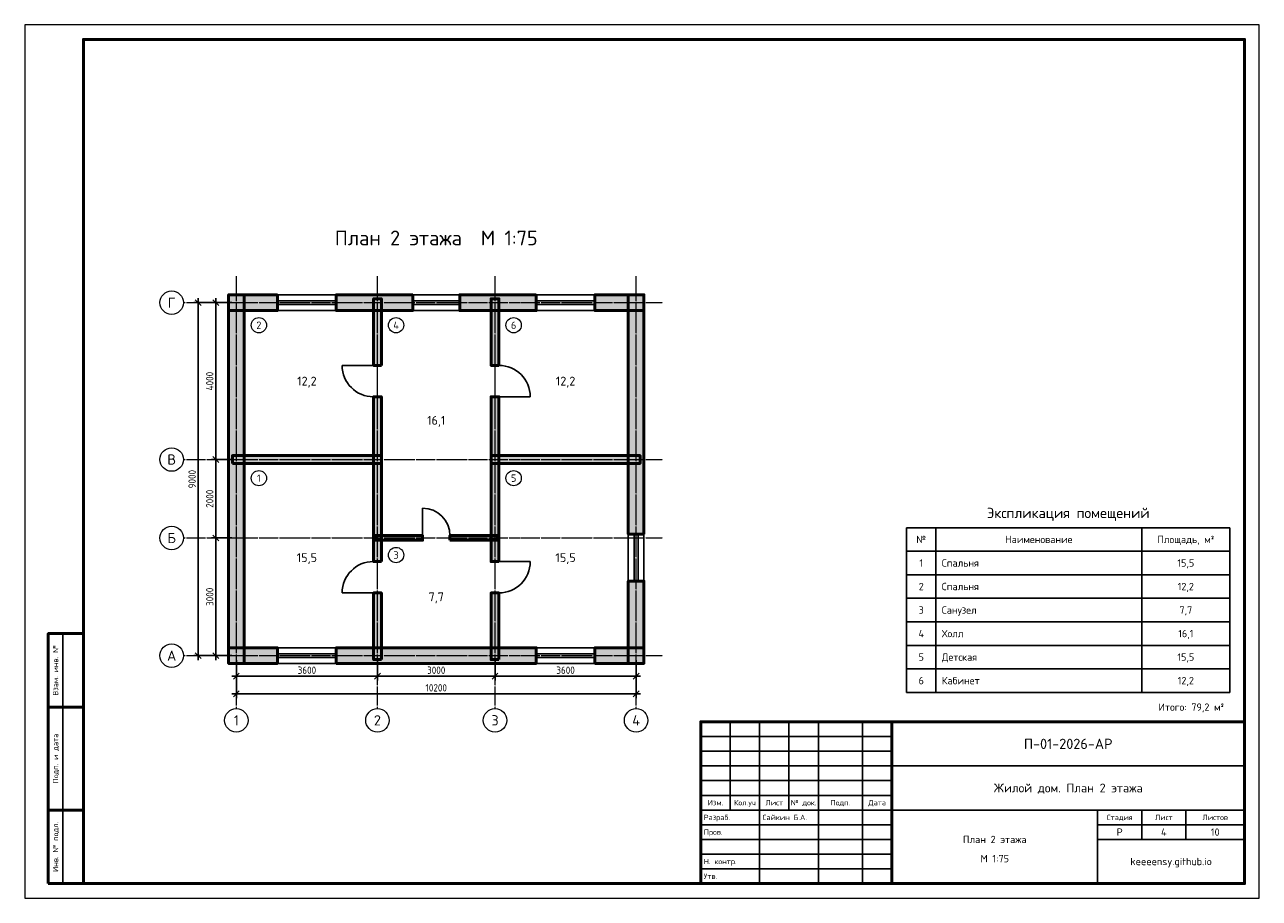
# Model space of a CAD drawing. Header units: millimetres. Extents: x 0 to 420, y 0 to 297.
import ezdxf
from ezdxf.enums import TextEntityAlignment as Align

# ---------------------------------------------------------------- set-up
doc = ezdxf.new("R2010")
doc.units = ezdxf.units.MM
doc.header["$LTSCALE"] = 0.25
doc.linetypes.add('DASHDOT', pattern=[3.556, 2.54, -0.508, 0, -0.508])
for name, color, linetype, lineweight in [('Надписи', 7, 'Continuous', 25), ('Оси', 1, 'DASHDOT', 18), ('Помещения', 7, 'Continuous', 18), ('Проемы', 5, 'Continuous', 25), ('Размеры', 7, 'Continuous', 18), ('Рамка', 7, 'Continuous', 50), ('Стены', 8, 'Continuous', 50), ('Штамп', 7, 'Continuous', 25)]:
    doc.layers.add(name, color=color, linetype=linetype, lineweight=lineweight)
doc.styles.add('GOST', font='isocpeur.ttf', dxfattribs={"width": 0.9})
doc.dimstyles.new('ГОСТ', dxfattribs={"dimtxt": 2.5, "dimasz": 2.5, "dimexe": 1.5, "dimexo": 1.5, "dimgap": 0.8, "dimtad": 1, "dimdec": 0, "dimlfac": 75, "dimtxsty": 'GOST', "dimtsz": 1, "dimcen": 2.5, "dimdle": 1.5, "dimclrd": 7, "dimclre": 7, "dimclrt": 7, "dimazin": 3, "dimtfac": 1, "dimtmove": 0, "dimatfit": 3})

# ---------------------------------------------------------------- blocks, each defined once
blk = doc.blocks.new('ОКНО')
for p, q in [((0, 0.5), (1, 0.5)), ((0, -0.5), (0, 0.5)), ((1, -0.5), (1, 0.5)), ((0, 0.12), (1, 0.12)), ((0, -0.12), (1, -0.12)), ((0, -0.5), (1, -0.5))]:
    blk.add_line(p, q)
blk = doc.blocks.new('ДВЕРЬ')
blk.add_line((0, 0), (0, 1))
blk.add_arc((0, 0), 1, 0, 90)

msp = doc.modelspace()

# ---------------------------------------------------------------- hatches: boundary and pattern name
at = {"layer": 'Стены'}
for points in [[(86, 205.167), (69.333, 205.167), (69.333, 199.833), (86, 199.833)], [(69.333, 205.167), (69.333, 79.833), (74.667, 79.833), (74.667, 205.167)], [(132, 205.167), (106, 205.167), (106, 199.833), (132, 199.833)], [(121.333, 181.167), (121.333, 203.833), (118.667, 203.833), (118.667, 181.167)], [(174, 205.167), (148, 205.167), (148, 199.833), (174, 199.833)], [(161.333, 181.167), (161.333, 203.833), (158.667, 203.833), (158.667, 181.167)], [(210.667, 205.167), (194, 205.167), (194, 199.833), (210.667, 199.833)], [(210.667, 123.833), (210.667, 205.167), (205.333, 205.167), (205.333, 123.833)], [(121.333, 114.5), (121.333, 170.5), (118.667, 170.5), (118.667, 114.5)], [(161.333, 114.5), (161.333, 170.5), (158.667, 170.5), (158.667, 114.5)], [(70.667, 147.833), (121.333, 147.833), (121.333, 150.5), (70.667, 150.5)], [(158.667, 147.833), (209.333, 147.833), (209.333, 150.5), (158.667, 150.5)], [(119.2, 121.7), (135.333, 121.7), (135.333, 123.3), (119.2, 123.3)], [(144.667, 121.7), (160.8, 121.7), (160.8, 123.3), (144.667, 123.3)], [(210.667, 79.833), (210.667, 107.833), (205.333, 107.833), (205.333, 79.833)], [(121.333, 81.167), (121.333, 103.833), (118.667, 103.833), (118.667, 81.167)], [(161.333, 81.167), (161.333, 103.833), (158.667, 103.833), (158.667, 81.167)], [(69.333, 79.833), (86, 79.833), (86, 85.167), (69.333, 85.167)], [(106, 79.833), (174, 79.833), (174, 85.167), (106, 85.167)], [(194, 79.833), (210.667, 79.833), (210.667, 85.167), (194, 85.167)]]:
    msp.add_hatch(color=8, dxfattribs=at).paths.add_polyline_path(points)

# ---------------------------------------------------------------- linework, layer by layer
at = {"layer": 'Оси'}
for p, q in [((72, 64.5), (72, 211.5)), ((120, 64.5), (120, 211.5)), ((160, 64.5), (160, 211.5)), ((208, 64.5), (208, 211.5)), ((54, 202.5), (217, 202.5)), ((54, 149.167), (217, 149.167)), ((54, 122.5), (217, 122.5)), ((54, 82.5), (217, 82.5))]:
    msp.add_line(p, q, dxfattribs=at)
at = {"layer": 'Оси', "color": 7, "linetype": 'Continuous'}
for centre in [(50, 202.5), (50, 149.167), (50, 122.5), (50, 82.5), (72, 60.5), (120, 60.5), (160, 60.5), (208, 60.5)]:
    msp.add_circle(centre, 4, dxfattribs=at)
at = {"layer": 'Помещения'}
for centre in [(79.667, 194.833), (126.333, 194.833), (166.333, 194.833), (79.667, 142.833), (166.333, 142.833), (126.333, 116.7)]:
    msp.add_circle(centre, 2.6, dxfattribs=at)
at = {"layer": 'Рамка'}
msp.add_line((295, 5), (295, 60), dxfattribs=at)
at = {"layer": 'Рамка', "lineweight": 18}
msp.add_lwpolyline([(0, 0), (420, 0), (420, 297), (0, 297)], close=True, dxfattribs=at)
at = {"layer": 'Рамка'}
for points in [[(20, 5), (415, 5), (415, 292), (20, 292)], [(8, 65), (20, 65), (20, 90), (8, 90)], [(8, 30), (20, 30), (20, 65), (8, 65)], [(230, 5), (415, 5), (415, 60), (230, 60)], [(8, 5), (20, 5), (20, 30), (8, 30)]]:
    msp.add_lwpolyline(points, close=True, dxfattribs=at)
at = {"layer": 'Стены', "color": 7}
for points in [[(86, 205.167), (69.333, 205.167), (69.333, 199.833), (86, 199.833)], [(69.333, 205.167), (69.333, 79.833), (74.667, 79.833), (74.667, 205.167)], [(132, 205.167), (106, 205.167), (106, 199.833), (132, 199.833)], [(121.333, 181.167), (121.333, 203.833), (118.667, 203.833), (118.667, 181.167)], [(174, 205.167), (148, 205.167), (148, 199.833), (174, 199.833)], [(161.333, 181.167), (161.333, 203.833), (158.667, 203.833), (158.667, 181.167)], [(210.667, 205.167), (194, 205.167), (194, 199.833), (210.667, 199.833)], [(210.667, 123.833), (210.667, 205.167), (205.333, 205.167), (205.333, 123.833)], [(121.333, 114.5), (121.333, 170.5), (118.667, 170.5), (118.667, 114.5)], [(161.333, 114.5), (161.333, 170.5), (158.667, 170.5), (158.667, 114.5)], [(70.667, 147.833), (121.333, 147.833), (121.333, 150.5), (70.667, 150.5)], [(158.667, 147.833), (209.333, 147.833), (209.333, 150.5), (158.667, 150.5)], [(119.2, 121.7), (135.333, 121.7), (135.333, 123.3), (119.2, 123.3)], [(144.667, 121.7), (160.8, 121.7), (160.8, 123.3), (144.667, 123.3)], [(210.667, 79.833), (210.667, 107.833), (205.333, 107.833), (205.333, 79.833)], [(121.333, 81.167), (121.333, 103.833), (118.667, 103.833), (118.667, 81.167)], [(161.333, 81.167), (161.333, 103.833), (158.667, 103.833), (158.667, 81.167)], [(69.333, 79.833), (86, 79.833), (86, 85.167), (69.333, 85.167)], [(106, 79.833), (174, 79.833), (174, 85.167), (106, 85.167)], [(194, 79.833), (210.667, 79.833), (210.667, 85.167), (194, 85.167)]]:
    msp.add_lwpolyline(points, close=True, dxfattribs=at)
at = {"layer": 'Штамп'}
for p, q in [((300, 126), (410, 126)), ((300, 126), (300, 70)), ((310, 126), (310, 70)), ((380, 126), (380, 70)), ((410, 126), (410, 70)), ((300, 118), (410, 118)), ((300, 110), (410, 110)), ((300, 102), (410, 102)), ((300, 94), (410, 94)), ((13, 65), (13, 90)), ((300, 86), (410, 86)), ((300, 78), (410, 78)), ((300, 70), (410, 70)), ((13, 30), (13, 65)), ((240, 30), (240, 60)), ((250, 30), (250, 60)), ((260, 30), (260, 60)), ((270, 30), (270, 60)), ((285, 30), (285, 60)), ((230, 55), (295, 55)), ((230, 50), (295, 50)), ((230, 45), (295, 45)), ((295, 45), (415, 45)), ((230, 40), (295, 40)), ((230, 35), (295, 35)), ((13, 5), (13, 30)), ((230, 30), (295, 30)), ((250, 5), (250, 30)), ((270, 5), (270, 30)), ((285, 5), (285, 30)), ((295, 30), (415, 30)), ((365, 5), (365, 30)), ((380, 20), (380, 30)), ((395, 20), (395, 30)), ((230, 25), (295, 25)), ((365, 25), (415, 25)), ((230, 20), (295, 20)), ((365, 20), (415, 20)), ((230, 15), (295, 15)), ((230, 10), (295, 10))]:
    msp.add_line(p, q, dxfattribs=at)

# ---------------------------------------------------------------- block references
at = {"layer": 'Проемы'}
for name, p, xscale, yscale, rotation in [('ОКНО', (106, 202.5), 20, 5.333333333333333, 180), ('ОКНО', (148, 202.5), 16, 5.333333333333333, 180), ('ОКНО', (194, 202.5), 20, 5.333333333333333, 180), ('ДВЕРЬ', (118.667, 181.167), -10.666666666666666, 10.666666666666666, 90), ('ДВЕРЬ', (161.333, 170.5), 10.666666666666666, -10.666666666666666, 90), ('ОКНО', (208, 107.833), 16, 5.333333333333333, 90), ('ДВЕРЬ', (118.667, 103.833), 10.666666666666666, 10.666666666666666, 90), ('ДВЕРЬ', (161.333, 114.5), -10.666666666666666, -10.666666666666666, 90)]:
    msp.add_blockref(name, p, dxfattribs=dict(at, xscale=xscale, yscale=yscale, rotation=rotation))
for name, p, xscale, yscale in [('ДВЕРЬ', (135.333, 123.3), 9.333333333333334, 9.333333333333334), ('ОКНО', (86, 82.5), 20, 5.333333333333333), ('ОКНО', (174, 82.5), 20, 5.333333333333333)]:
    msp.add_blockref(name, p, dxfattribs=dict(at, xscale=xscale, yscale=yscale))

# ---------------------------------------------------------------- texts
at = {"layer": 'Надписи', "style": 'GOST'}
for s, height, p in [('План 2 этажа  М 1:75', 5, (140, 224.5)), ('Г', 3.5, (50, 202.5)), ('В', 3.5, (50, 149.167)), ('Экспликация помещений', 3.5, (355, 131)), ('Б', 3.5, (50, 122.5)), ('№', 2.5, (305, 122)), ('Наименование', 2.5, (345, 122)), ('Площадь, м²', 2.5, (395, 122)), ('1', 2.5, (305, 114)), ('15,5', 2.5, (395, 114)), ('2', 2.5, (305, 106)), ('12,2', 2.5, (395, 106)), ('3', 2.5, (305, 98)), ('7,7', 2.5, (395, 98)), ('4', 2.5, (305, 90)), ('16,1', 2.5, (395, 90)), ('А', 3.5, (50, 82.5)), ('5', 2.5, (305, 82)), ('15,5', 2.5, (395, 82)), ('6', 2.5, (305, 74)), ('12,2', 2.5, (395, 74)), ('1', 3.5, (72, 60.5)), ('2', 3.5, (120, 60.5)), ('3', 3.5, (160, 60.5)), ('4', 3.5, (208, 60.5)), ('П-01-2026-АР', 3.5, (355, 52.5)), ('Жилой дом. План 2 этажа', 3, (355, 37.5)), ('Изм.', 1.8, (235, 32.5)), ('Кол.уч', 1.8, (245, 32.5)), ('Лист', 1.8, (255, 32.5)), ('№ док.', 1.8, (265, 32.5)), ('Подп.', 1.8, (277.5, 32.5)), ('Дата', 1.8, (290, 32.5)), ('Стадия', 1.8, (372.5, 27.5)), ('Лист', 1.8, (387.5, 27.5)), ('Листов', 1.8, (405, 27.5)), ('План 2 этажа', 2.5, (330, 20)), ('Р', 2.5, (372.5, 22.5)), ('4', 2.5, (387.5, 22.5)), ('10', 2.5, (405, 22.5)), ('М 1:75', 2.5, (330, 13.5)), ('keeeensy.github.io', 2.5, (390, 12.5))]:
    msp.add_text(s, height=height, dxfattribs=at).set_placement(p, align=Align.MIDDLE_CENTER)
for s, height, p in [('Спальня', 2.5, (312, 114)), ('Спальня', 2.5, (312, 106)), ('Санузел', 2.5, (312, 98)), ('Холл', 2.5, (312, 90)), ('Детская', 2.5, (312, 82)), ('Кабинет', 2.5, (312, 74)), ('Разраб.', 1.8, (231, 27.5)), ('Сайкин Б.А.', 1.8, (251, 27.5)), ('Пров.', 1.8, (231, 22.5)), ('Н. контр.', 1.8, (231, 12.5)), ('Утв.', 1.8, (231, 7.5))]:
    msp.add_text(s, height=height, dxfattribs=at).set_placement(p, align=Align.MIDDLE_LEFT)
for s, p in [('Взам. инв. №', (10.5, 77.5)), ('Подп. и дата', (10.5, 47.5)), ('Инв. № подл.', (10.5, 17.5))]:
    msp.add_text(s, height=1.8, rotation=90, dxfattribs=at).set_placement(p, align=Align.MIDDLE_CENTER)
msp.add_text('Итого: 79,2 м²', height=2.5, dxfattribs=at).set_placement((408, 65), align=Align.MIDDLE_RIGHT)
at = {"layer": 'Помещения', "style": 'GOST'}
for s, height, p in [('2', 2.5, (79.667, 194.833)), ('4', 2.5, (126.333, 194.833)), ('6', 2.5, (166.333, 194.833)), ('12,2', 3, (96, 175.833)), ('12,2', 3, (184, 175.833)), ('16,1', 3, (140, 162.5)), ('1', 2.5, (79.667, 142.833)), ('5', 2.5, (166.333, 142.833)), ('3', 2.5, (126.333, 116.7)), ('15,5', 3, (96, 115.833)), ('15,5', 3, (184, 115.833)), ('7,7', 3, (140, 102.5))]:
    msp.add_text(s, height=height, dxfattribs=at).set_placement(p, align=Align.MIDDLE_CENTER)

# ---------------------------------------------------------------- dimensions: what is measured, and where the dimension line sits
at = {"layer": 'Размеры'}
for base, p1, p2 in [((59, 82.5), (72, 82.5), (72, 202.5)), ((65, 149.167), (72, 149.167), (72, 202.5)), ((65, 122.5), (72, 122.5), (72, 149.167)), ((65, 82.5), (72, 82.5), (72, 122.5))]:
    msp.add_linear_dim(base=base, p1=p1, p2=p2, angle=90, dimstyle='ГОСТ', dxfattribs=at).render()
for base, p1, p2 in [((72, 75.5), (72, 82.5), (120, 82.5)), ((72, 69.5), (72, 82.5), (208, 82.5)), ((120, 75.5), (120, 82.5), (160, 82.5)), ((160, 75.5), (160, 82.5), (208, 82.5))]:
    msp.add_linear_dim(base=base, p1=p1, p2=p2, dimstyle='ГОСТ', dxfattribs=at).render()

doc.saveas('drawing.dxf')
